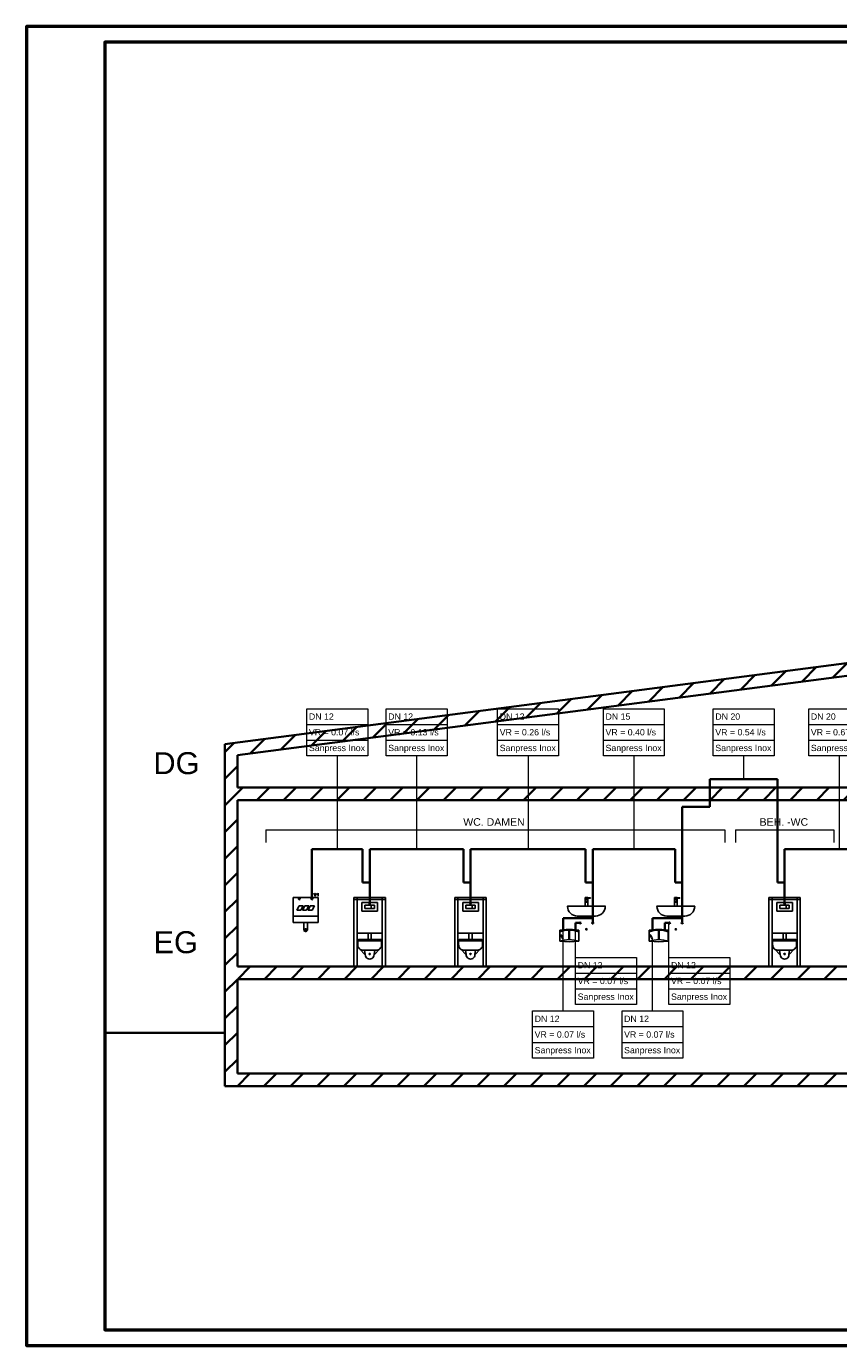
# Model space of a CAD drawing. Extents: x -110 to 890, y -109 to 311.
# Tile 1 of 7: x -110 to 148, y -109 to 311. Entities that reach past the tile are written whole.
import ezdxf
from ezdxf.lldxf.tags import DXFTag

# ---------------------------------------------------------------- set-up
doc = ezdxf.new("R2010")
doc.units = 0
doc.layers.get('0').update_dxf_attribs({"lineweight": 35})
for name, color, linetype, lineweight in [('412_OBJ', 7, 'Continuous', 25), ('DEND_OBJ', 7, 'Continuous', 25), ('H_Text', 7, 'Continuous', 25), ('OBJ', 7, 'Continuous', 25), ('Raumnummerierung', 7, 'Continuous', 18)]:
    doc.layers.add(name, color=color, linetype=linetype, lineweight=lineweight)
for name, color, linetype, lineweight, true_color in [('A_Wand_allgemein', 7, 'Continuous', 35, 0x585858), ('DEND_SW', 7, 'Continuous', 50, 0xcc3300), ('DEND_TW', 7, 'Continuous', 35, 0x66cc00), ('DEND_TWW', 1, 'DASHED2', 35, 0xff0000), ('L_Klimageraet', 7, 'Continuous', 35, 0xababab), ('Rahmen', 7, 'Continuous', 35, 0x009900), ('S_Kaltwasser', 7, 'Continuous', 35, 0x005e00), ('S_Kaltwasser_Beschriftung', 7, 'Continuous', 18, 0x005e00), ('S_Trinkwasser', 7, 'Continuous', 35, 0x005e00), ('S_Warmwasser', 1, 'fein_strichliert', 35, 0xff0000), ('S_Warmwasser_Beschriftung', 1, 'Continuous', 18, 0xff0000), ('Schmutzwasser', 7, 'Continuous', 25, 0xff6600)]:
    doc.layers.add(name, color=color, linetype=linetype, lineweight=lineweight, true_color=true_color)
doc.styles.get("Standard").update_dxf_attribs({"font": 'arial.ttf'})
tags = doc.linetypes.add('DASHED2', pattern=[0.375, 0.25, -0.125]).pattern_tags.tags
tags[6:7] = [DXFTag(74, 4), DXFTag(75, 0), DXFTag(340, '0'), DXFTag(46, 1.0), DXFTag(50, 0.0), DXFTag(44, 0.0), DXFTag(45, 0.0)]
tags[4:5] = [DXFTag(74, 4), DXFTag(75, 0), DXFTag(340, '0'), DXFTag(46, 1.0), DXFTag(50, 0.0), DXFTag(44, 0.0), DXFTag(45, 0.0)]
tags = doc.linetypes.add('fein_strichliert', pattern=[4, 1, -2, 1]).pattern_tags.tags
tags[8:9] = [DXFTag(74, 4), DXFTag(75, 0), DXFTag(340, '0'), DXFTag(46, 0.0), DXFTag(50, 0.0), DXFTag(44, 0.0), DXFTag(45, 0.0)]
tags[6:7] = [DXFTag(74, 4), DXFTag(75, 0), DXFTag(340, '0'), DXFTag(46, 0.0), DXFTag(50, 0.0), DXFTag(44, 0.0), DXFTag(45, 0.0)]
tags[4:5] = [DXFTag(74, 4), DXFTag(75, 0), DXFTag(340, '0'), DXFTag(46, 0.0), DXFTag(50, 0.0), DXFTag(44, 0.0), DXFTag(45, 0.0)]

# ---------------------------------------------------------------- blocks, each defined once
blk = doc.blocks.new('Wand-A07AMNUD1N', base_point=(-43.3, -26.63))
at = {"color": 0, "lineweight": -2}
for p, q in [((-43.3, -26.58), (-39.35, -22.63)), ((-34.87, -26.63), (-30.87, -22.63)), ((-26.38, -26.63), (-22.38, -22.63)), ((-17.9, -26.63), (-13.9, -22.63)), ((-9.41, -26.63), (-5.41, -22.63)), ((-0.93, -26.63), (3.07, -22.63)), ((7.56, -26.63), (11.56, -22.63)), ((16.04, -26.63), (20.04, -22.63)), ((24.53, -26.63), (28.53, -22.63)), ((33.02, -26.63), (37.02, -22.63)), ((41.5, -26.63), (45.5, -22.63)), ((49.99, -26.63), (53.99, -22.63)), ((58.47, -26.63), (62.47, -22.63)), ((66.96, -26.63), (70.96, -22.63)), ((75.44, -26.63), (79.44, -22.63)), ((83.93, -26.63), (87.93, -22.63)), ((92.41, -26.63), (96.41, -22.63)), ((100.9, -26.63), (104.9, -22.63)), ((109.38, -26.63), (113.38, -22.63)), ((117.87, -26.63), (121.87, -22.63)), ((126.35, -26.63), (130.35, -22.63)), ((134.84, -26.63), (138.84, -22.63)), ((143.32, -26.63), (147.32, -22.63))]:
    blk.add_line(p, q, dxfattribs=at)
at = {"color": 0, "linetype": 'ByBlock', "lineweight": -2, "ltscale": 0.35}
for p, q in [((-43.3, -22.63), (660.28, -22.63)), ((-43.3, -26.63), (664.28, -26.63))]:
    blk.add_line(p, q, dxfattribs=at)
blk = doc.blocks.new('Wand-A07AMNUH1N', base_point=(-43.3, 64.44))
at = {"color": 0, "lineweight": -2}
for p, q in [((-43.3, 66.76), (-41.62, 68.44)), ((-37.14, 64.44), (-33.14, 68.44)), ((-28.65, 64.44), (-24.65, 68.44)), ((-20.17, 64.44), (-16.17, 68.44)), ((-11.68, 64.44), (-7.68, 68.44)), ((-3.2, 64.44), (0.8, 68.44)), ((5.29, 64.44), (9.29, 68.44)), ((13.78, 64.44), (17.78, 68.44)), ((22.26, 64.44), (26.26, 68.44)), ((30.75, 64.44), (34.75, 68.44)), ((39.23, 64.44), (43.23, 68.44)), ((47.72, 64.44), (51.72, 68.44)), ((56.2, 64.44), (60.2, 68.44)), ((64.69, 64.44), (68.69, 68.44)), ((73.17, 64.44), (77.17, 68.44)), ((81.66, 64.44), (85.66, 68.44)), ((90.14, 64.44), (94.14, 68.44)), ((98.63, 64.44), (102.63, 68.44)), ((107.11, 64.44), (111.11, 68.44)), ((115.6, 64.44), (119.6, 68.44)), ((124.08, 64.44), (128.08, 68.44)), ((132.57, 64.44), (136.57, 68.44)), ((141.05, 64.44), (145.05, 68.44)), ((149.54, 64.44), (153.54, 68.44)), ((158.02, 64.44), (162.02, 68.44)), ((166.51, 64.44), (170.51, 68.44)), ((175, 64.44), (179, 68.44)), ((183.48, 64.44), (187.48, 68.44)), ((191.97, 64.44), (195.97, 68.44)), ((200.45, 64.44), (204.45, 68.44)), ((208.94, 64.44), (212.94, 68.44)), ((217.42, 64.44), (221.42, 68.44)), ((225.91, 64.44), (229.91, 68.44)), ((234.39, 64.44), (238.39, 68.44)), ((242.88, 64.44), (246.88, 68.44)), ((251.36, 64.44), (255.36, 68.44)), ((259.85, 64.44), (263.85, 68.44)), ((268.33, 64.44), (272.33, 68.44)), ((276.82, 64.44), (280.82, 68.44)), ((285.3, 64.44), (289.3, 68.44)), ((293.79, 64.44), (297.79, 68.44)), ((302.27, 64.44), (306.27, 68.44)), ((310.76, 64.44), (314.76, 68.44)), ((319.25, 64.44), (323.25, 68.44)), ((327.73, 64.44), (331.73, 68.44)), ((336.22, 64.44), (340.22, 68.44)), ((344.7, 64.44), (348.7, 68.44)), ((353.19, 64.44), (357.19, 68.44)), ((361.67, 64.44), (365.67, 68.44)), ((370.16, 64.44), (374.16, 68.44)), ((378.64, 64.44), (382.64, 68.44)), ((387.13, 64.44), (391.13, 68.44)), ((395.61, 64.44), (399.61, 68.44)), ((404.1, 64.44), (408.1, 68.44)), ((412.58, 64.44), (416.58, 68.44)), ((421.07, 64.44), (425.07, 68.44)), ((429.55, 64.44), (433.55, 68.44))]:
    blk.add_line(p, q, dxfattribs=at)
at = {"color": 0, "linetype": 'ByBlock', "lineweight": -2, "ltscale": 0.35}
for p, q in [((434.31, 68.44), (-43.3, 68.44)), ((434.31, 64.44), (-43.3, 64.44))]:
    blk.add_line(p, q, dxfattribs=at)
blk = doc.blocks.new('Wand-A07AMNUT1N', base_point=(-43.3, 7.44))
at = {"color": 0, "linetype": 'ByBlock', "lineweight": -2, "ltscale": 0.35}
for p, q in [((-43.3, 11.44), (434.31, 11.44)), ((-43.3, 7.44), (434.31, 7.44))]:
    blk.add_line(p, q, dxfattribs=at)
at = {"color": 0, "lineweight": -2}
for p, q in [((-43.22, 7.44), (-39.22, 11.44)), ((-34.73, 7.44), (-30.73, 11.44)), ((-26.25, 7.44), (-22.25, 11.44)), ((-17.76, 7.44), (-13.76, 11.44)), ((-9.28, 7.44), (-5.28, 11.44)), ((-0.79, 7.44), (3.21, 11.44)), ((7.69, 7.44), (11.69, 11.44)), ((16.18, 7.44), (20.18, 11.44)), ((24.66, 7.44), (28.66, 11.44)), ((33.15, 7.44), (37.15, 11.44)), ((41.63, 7.44), (45.63, 11.44)), ((50.12, 7.44), (54.12, 11.44)), ((58.6, 7.44), (62.6, 11.44)), ((67.09, 7.44), (71.09, 11.44)), ((75.57, 7.44), (79.57, 11.44)), ((84.06, 7.44), (88.06, 11.44)), ((92.55, 7.44), (96.55, 11.44)), ((101.03, 7.44), (105.03, 11.44)), ((109.52, 7.44), (113.52, 11.44)), ((118, 7.44), (122, 11.44)), ((126.49, 7.44), (130.49, 11.44)), ((134.97, 7.44), (138.97, 11.44)), ((143.46, 7.44), (147.46, 11.44)), ((151.94, 7.44), (155.94, 11.44)), ((160.43, 7.44), (164.43, 11.44)), ((168.91, 7.44), (172.91, 11.44)), ((177.4, 7.44), (181.4, 11.44)), ((185.88, 7.44), (189.88, 11.44)), ((194.37, 7.44), (198.37, 11.44)), ((202.85, 7.44), (206.85, 11.44)), ((211.34, 7.44), (215.34, 11.44)), ((219.82, 7.44), (223.82, 11.44)), ((228.31, 7.44), (232.31, 11.44)), ((236.8, 7.44), (240.8, 11.44)), ((245.28, 7.44), (249.28, 11.44)), ((253.77, 7.44), (257.77, 11.44)), ((262.25, 7.44), (266.25, 11.44)), ((270.74, 7.44), (274.74, 11.44)), ((279.22, 7.44), (283.22, 11.44)), ((287.71, 7.44), (291.71, 11.44)), ((296.19, 7.44), (300.19, 11.44)), ((304.68, 7.44), (308.68, 11.44)), ((313.16, 7.44), (317.16, 11.44)), ((321.65, 7.44), (325.65, 11.44)), ((330.13, 7.44), (334.13, 11.44)), ((338.62, 7.44), (342.62, 11.44)), ((347.1, 7.44), (351.1, 11.44)), ((355.59, 7.44), (359.59, 11.44)), ((364.07, 7.44), (368.07, 11.44)), ((372.56, 7.44), (376.56, 11.44)), ((381.04, 7.44), (385.04, 11.44)), ((389.53, 7.44), (393.53, 11.44)), ((398.02, 7.44), (402.02, 11.44)), ((406.5, 7.44), (410.5, 11.44)), ((414.99, 7.44), (418.99, 11.44)), ((423.47, 7.44), (427.47, 11.44)), ((431.96, 7.44), (434.31, 9.79))]:
    blk.add_line(p, q, dxfattribs=at)
blk = doc.blocks.new('Wand-A07AMNUV1N', base_point=(-47.3, -26.63))
at = {"color": 0, "linetype": 'ByBlock', "lineweight": -2, "ltscale": 0.35}
for p, q in [((-47.3, 82.27), (-47.3, -26.63)), ((-43.3, 78.75), (-43.3, 68.44)), ((-43.3, 64.44), (-43.3, 11.44)), ((-43.3, 7.44), (-43.3, -22.63)), ((-43.3, -26.63), (-47.3, -26.63))]:
    blk.add_line(p, q, dxfattribs=at)
at = {"color": 0, "lineweight": -2}
for p, q in [((-47.3, 79.73), (-45.95, 81.08)), ((-47.3, 71.24), (-43.3, 75.24)), ((-47.3, 62.76), (-43.3, 66.76)), ((-47.3, 54.27), (-43.3, 58.27)), ((-47.3, 45.79), (-43.3, 49.79)), ((-47.3, 37.3), (-43.3, 41.3)), ((-47.3, 28.82), (-43.3, 32.82)), ((-47.3, 20.33), (-43.3, 24.33)), ((-47.3, 11.85), (-43.3, 15.85)), ((-47.3, 3.36), (-43.3, 7.36)), ((-47.3, -5.12), (-43.3, -1.12)), ((-47.3, -13.61), (-43.3, -9.61)), ((-47.3, -22.09), (-43.3, -18.09)), ((-43.35, -26.63), (-43.3, -26.58))]:
    blk.add_line(p, q, dxfattribs=at)
blk = doc.blocks.new('Blockreferenz-A07AMNWX1N', base_point=(125.82, 11.44))
at = {"color": 0, "linetype": 'ByBlock', "lineweight": -2, "ltscale": 0.25}
for p, q in [((125.82, 33.44), (125.82, 32.84)), ((135.82, 33.44), (125.82, 33.44)), ((125.82, 11.44), (125.82, 33.44)), ((125.82, 32.84), (135.82, 32.84)), ((126.82, 11.44), (126.82, 33.44)), ((126.82, 32.84), (126.82, 22.04)), ((134.82, 32.84), (126.82, 32.84)), ((128.32, 31.84), (128.32, 29.04)), ((133.32, 31.84), (128.32, 31.84)), ((129.32, 30.94), (129.32, 29.94)), ((132.32, 30.94), (129.32, 30.94)), ((129.32, 29.94), (132.32, 29.94)), ((131.32, 29.94), (131.32, 30.94)), ((132.32, 29.94), (132.32, 30.94)), ((133.32, 29.04), (133.32, 31.84)), ((134.82, 11.44), (134.82, 33.44)), ((134.82, 22.04), (134.82, 32.84)), ((135.82, 32.84), (135.82, 33.44)), ((135.82, 11.44), (135.82, 33.44)), ((128.32, 29.04), (133.32, 29.04)), ((126.82, 22.04), (134.82, 22.04)), ((130.32, 20.04), (130.32, 22.04)), ((130.32, 22.04), (131.32, 22.04)), ((131.32, 22.04), (131.32, 20.04)), ((127.02, 19.74), (127.02, 19.64)), ((134.62, 19.74), (127.02, 19.74)), ((127.02, 19.64), (134.62, 19.64)), ((127.02, 19.64), (127.02, 18.34)), ((127.32, 20.04), (134.32, 20.04)), ((129.42, 15.14), (127.62, 17.04)), ((131.32, 20.04), (130.32, 20.04)), ((132.22, 15.14), (134.02, 17.04)), ((134.62, 19.64), (134.62, 19.74)), ((134.62, 19.64), (134.62, 18.34)), ((128.82, 16.64), (132.82, 16.64)), ((129.42, 15.24), (129.22, 16.64)), ((132.22, 15.24), (132.42, 16.64))]:
    blk.add_line(p, q, dxfattribs=at)
at = {"color": 3, "linetype": 'ByBlock', "lineweight": -2, "ltscale": 0.25, "true_color": 0x00ff00}
blk.add_circle((130.82, 31.44), 0.2, dxfattribs=at)
at = {"color": 22, "linetype": 'ByBlock', "lineweight": -2, "ltscale": 0.25, "true_color": 0xcc3300}
blk.add_circle((130.82, 15.44), 0.2, dxfattribs=at)
at = {"color": 0, "linetype": 'ByBlock', "lineweight": -2, "ltscale": 0.25}
for centre, major_axis, end_param in [((127.32, 19.74), (0, 0.3), 1.570796), ((128.72, 18.34), (-1.7, 0), 1.629552), ((132.92, 18.34), (-0.1, -1.7), 1.629552), ((134.32, 19.74), (0.3, 0), 1.570796), ((130.82, 15.24), (-1.4, 0), 3.141593)]:
    blk.add_ellipse(centre, major_axis=major_axis, ratio=1, start_param=0, end_param=end_param, dxfattribs=at)
blk = doc.blocks.new('Blockreferenz-A07AMNWZ1N', base_point=(90.21, 23.12))
at = {"color": 0, "linetype": 'ByBlock', "lineweight": -2, "ltscale": 0.25}
for p, q in [((102.11, 30.72), (90.31, 30.72)), ((95.77, 33.44), (95.77, 33.02)), ((96.61, 33.44), (95.77, 33.44)), ((95.77, 33.44), (95.77, 30.72)), ((96.61, 33.44), (95.77, 33.44)), ((95.77, 33.04), (96.61, 33.04)), ((95.77, 33.02), (96.61, 33.02)), ((95.77, 30.72), (96.61, 30.72)), ((95.97, 32.26), (95.97, 32)), ((95.97, 32.08), (96.41, 32.08)), ((95.97, 32), (96.41, 32)), ((96.41, 32), (96.41, 32.26)), ((96.61, 33.02), (96.61, 33.44)), ((96.61, 30.72), (96.61, 33.44)), ((96.61, 33.36), (96.61, 33.2)), ((97.51, 33.36), (96.61, 33.36)), ((96.61, 33.32), (96.61, 33.24)), ((97.47, 33.32), (96.61, 33.32)), ((96.61, 33.24), (97.47, 33.24)), ((96.61, 33.2), (96.61, 33.22)), ((96.61, 33.2), (97.51, 33.2)), ((97.47, 33.24), (97.47, 33.32)), ((97.51, 33.2), (97.51, 33.36)), ((93.31, 27.52), (99.11, 27.52))]:
    blk.add_line(p, q, dxfattribs=at)
blk.add_circle((96.19, 32.58), 0.38, dxfattribs=at)
for centre, major_axis in [((90.31, 30.62), (0, 0.1)), ((93.31, 30.62), (-3.1, 0)), ((99.11, 30.62), (0, -3.1)), ((102.11, 30.62), (0.1, 0))]:
    blk.add_ellipse(centre, major_axis=major_axis, ratio=1, start_param=0, end_param=1.570796, dxfattribs=at)
at = {"layer": 'DEND_TWW', "linetype": 'DASHED2', "ltscale": 0.35}
blk.add_circle((94.21, 25.32), 0.2, dxfattribs=at)
at = {"layer": 'S_Trinkwasser', "linetype": 'ByBlock', "ltscale": 0.35}
blk.add_circle((98.21, 25.32), 0.2, dxfattribs=at)
at = {"layer": 'Schmutzwasser', "linetype": 'ByBlock', "lineweight": -2, "ltscale": 0.25}
blk.add_circle((96.21, 23.32), 0.2, dxfattribs=at)
blk = doc.blocks.new('Blockreferenz-A07AMNX11N', base_point=(87.76, 19.28))
at = {"color": 0, "linetype": 'ByBlock', "lineweight": -2, "ltscale": 0.25}
for p, q in [((89.76, 23.28), (87.76, 23.08)), ((90.76, 23.08), (87.76, 23.08)), ((87.76, 23.08), (87.76, 19.48)), ((89.16, 22.88), (87.76, 22.48)), ((88.56, 20.88), (87.96, 21.68)), ((88.56, 20.88), (87.96, 21.08)), ((87.96, 21.08), (88.56, 20.48)), ((90.76, 23.08), (89.16, 22.88)), ((91.76, 23.28), (89.76, 23.28)), ((90.66, 20.28), (90.66, 22.88)), ((90.86, 22.88), (90.66, 22.88)), ((92.36, 22.88), (90.76, 23.08)), ((93.76, 23.08), (90.76, 23.08)), ((90.86, 22.88), (90.86, 20.28)), ((93.76, 23.08), (91.76, 23.28)), ((93.76, 22.48), (92.36, 22.88)), ((93.76, 23.08), (93.76, 19.48)), ((89.16, 19.88), (87.76, 19.48)), ((90.76, 19.28), (87.76, 19.48)), ((88.76, 20.28), (88.36, 20.48)), ((88.36, 20.48), (88.56, 20.48)), ((88.56, 20.48), (88.56, 20.68)), ((88.56, 20.68), (88.76, 20.28)), ((90.76, 20.08), (89.16, 19.88)), ((90.86, 20.28), (90.66, 20.28)), ((92.36, 19.88), (90.76, 20.08)), ((93.76, 19.48), (90.76, 19.28)), ((93.76, 19.48), (92.36, 19.88))]:
    blk.add_line(p, q, dxfattribs=at)
at = {"color": 3, "linetype": 'ByBlock', "lineweight": -2, "ltscale": 0.25, "true_color": 0x00ff00}
blk.add_circle((88.76, 23.08), 0.2, dxfattribs=at)
at = {"color": 1, "linetype": 'ByBlock', "lineweight": -2, "ltscale": 0.25, "true_color": 0xff0000}
blk.add_circle((92.76, 23.08), 0.2, dxfattribs=at)
blk = doc.blocks.new('Blockreferenz-A07AMNX31N', base_point=(61.75, 23.12))
at = {"color": 0, "linetype": 'ByBlock', "lineweight": -2, "ltscale": 0.25}
for p, q in [((73.65, 30.72), (61.85, 30.72)), ((67.31, 33.44), (67.31, 33.02)), ((68.15, 33.44), (67.31, 33.44)), ((67.31, 33.44), (67.31, 30.72)), ((68.15, 33.44), (67.31, 33.44)), ((67.31, 33.04), (68.15, 33.04)), ((67.31, 33.02), (68.15, 33.02)), ((67.31, 30.72), (68.15, 30.72)), ((67.51, 32.26), (67.51, 32)), ((67.51, 32.08), (67.95, 32.08)), ((67.51, 32), (67.95, 32)), ((67.95, 32), (67.95, 32.26)), ((68.15, 33.02), (68.15, 33.44)), ((68.15, 30.72), (68.15, 33.44)), ((68.15, 33.36), (68.15, 33.2)), ((69.05, 33.36), (68.15, 33.36)), ((68.15, 33.32), (68.15, 33.24)), ((69.01, 33.32), (68.15, 33.32)), ((68.15, 33.24), (69.01, 33.24)), ((68.15, 33.2), (68.15, 33.22)), ((68.15, 33.2), (69.05, 33.2)), ((69.01, 33.24), (69.01, 33.32)), ((69.05, 33.2), (69.05, 33.36)), ((64.85, 27.52), (70.65, 27.52))]:
    blk.add_line(p, q, dxfattribs=at)
blk.add_circle((67.73, 32.58), 0.38, dxfattribs=at)
for centre, major_axis in [((61.85, 30.62), (0, 0.1)), ((64.85, 30.62), (-3.1, 0)), ((70.65, 30.62), (0, -3.1)), ((73.65, 30.62), (0.1, 0))]:
    blk.add_ellipse(centre, major_axis=major_axis, ratio=1, start_param=0, end_param=1.570796, dxfattribs=at)
at = {"layer": 'DEND_TWW', "linetype": 'DASHED2', "ltscale": 0.35}
blk.add_circle((65.75, 25.32), 0.2, dxfattribs=at)
at = {"layer": 'S_Trinkwasser', "linetype": 'ByBlock', "ltscale": 0.35}
blk.add_circle((69.75, 25.32), 0.2, dxfattribs=at)
at = {"layer": 'Schmutzwasser', "linetype": 'ByBlock', "lineweight": -2, "ltscale": 0.25}
blk.add_circle((67.75, 23.32), 0.2, dxfattribs=at)
blk = doc.blocks.new('Blockreferenz-A07AMNX51N', base_point=(59.3, 19.28))
at = {"color": 0, "linetype": 'ByBlock', "lineweight": -2, "ltscale": 0.25}
for p, q in [((61.3, 23.28), (59.3, 23.08)), ((62.3, 23.08), (59.3, 23.08)), ((59.3, 23.08), (59.3, 19.48)), ((60.7, 22.88), (59.3, 22.48)), ((60.1, 20.88), (59.5, 21.68)), ((60.1, 20.88), (59.5, 21.08)), ((59.5, 21.08), (60.1, 20.48)), ((62.3, 23.08), (60.7, 22.88)), ((63.3, 23.28), (61.3, 23.28)), ((62.2, 20.28), (62.2, 22.88)), ((62.4, 22.88), (62.2, 22.88)), ((63.9, 22.88), (62.3, 23.08)), ((65.3, 23.08), (62.3, 23.08)), ((62.4, 22.88), (62.4, 20.28)), ((65.3, 23.08), (63.3, 23.28)), ((65.3, 22.48), (63.9, 22.88)), ((65.3, 23.08), (65.3, 19.48)), ((60.7, 19.88), (59.3, 19.48)), ((62.3, 19.28), (59.3, 19.48)), ((60.3, 20.28), (59.9, 20.48)), ((59.9, 20.48), (60.1, 20.48)), ((60.1, 20.48), (60.1, 20.68)), ((60.1, 20.68), (60.3, 20.28)), ((62.3, 20.08), (60.7, 19.88)), ((62.4, 20.28), (62.2, 20.28)), ((63.9, 19.88), (62.3, 20.08)), ((65.3, 19.48), (62.3, 19.28)), ((65.3, 19.48), (63.9, 19.88))]:
    blk.add_line(p, q, dxfattribs=at)
at = {"color": 3, "linetype": 'ByBlock', "lineweight": -2, "ltscale": 0.25, "true_color": 0x00ff00}
blk.add_circle((60.3, 23.08), 0.2, dxfattribs=at)
at = {"color": 1, "linetype": 'ByBlock', "lineweight": -2, "ltscale": 0.25, "true_color": 0xff0000}
blk.add_circle((64.3, 23.08), 0.2, dxfattribs=at)
blk = doc.blocks.new('Blockreferenz-A07AMNX71N', base_point=(25.87, 11.44))
at = {"color": 0, "linetype": 'ByBlock', "lineweight": -2, "ltscale": 0.25}
for p, q in [((25.87, 33.44), (25.87, 32.84)), ((35.87, 33.44), (25.87, 33.44)), ((25.87, 11.44), (25.87, 33.44)), ((25.87, 32.84), (35.87, 32.84)), ((26.87, 11.44), (26.87, 33.44)), ((26.87, 32.84), (26.87, 22.04)), ((34.87, 32.84), (26.87, 32.84)), ((28.37, 31.84), (28.37, 29.04)), ((33.37, 31.84), (28.37, 31.84)), ((29.37, 30.94), (29.37, 29.94)), ((32.37, 30.94), (29.37, 30.94)), ((29.37, 29.94), (32.37, 29.94)), ((31.37, 29.94), (31.37, 30.94)), ((32.37, 29.94), (32.37, 30.94)), ((33.37, 29.04), (33.37, 31.84)), ((34.87, 11.44), (34.87, 33.44)), ((34.87, 22.04), (34.87, 32.84)), ((35.87, 32.84), (35.87, 33.44)), ((35.87, 11.44), (35.87, 33.44)), ((28.37, 29.04), (33.37, 29.04)), ((26.87, 22.04), (34.87, 22.04)), ((30.37, 20.04), (30.37, 22.04)), ((30.37, 22.04), (31.37, 22.04)), ((31.37, 22.04), (31.37, 20.04)), ((27.07, 19.74), (27.07, 19.64)), ((34.67, 19.74), (27.07, 19.74)), ((27.07, 19.64), (34.67, 19.64)), ((27.07, 19.64), (27.07, 18.34)), ((27.37, 20.04), (34.37, 20.04)), ((29.47, 15.14), (27.67, 17.04)), ((31.37, 20.04), (30.37, 20.04)), ((32.27, 15.14), (34.07, 17.04)), ((34.67, 19.64), (34.67, 19.74)), ((34.67, 19.64), (34.67, 18.34)), ((28.87, 16.64), (32.87, 16.64)), ((29.47, 15.24), (29.27, 16.64)), ((32.27, 15.24), (32.47, 16.64))]:
    blk.add_line(p, q, dxfattribs=at)
at = {"color": 3, "linetype": 'ByBlock', "lineweight": -2, "ltscale": 0.25, "true_color": 0x00ff00}
blk.add_circle((30.87, 31.44), 0.2, dxfattribs=at)
at = {"color": 22, "linetype": 'ByBlock', "lineweight": -2, "ltscale": 0.25, "true_color": 0xcc3300}
blk.add_circle((30.87, 15.44), 0.2, dxfattribs=at)
at = {"color": 0, "linetype": 'ByBlock', "lineweight": -2, "ltscale": 0.25}
for centre, major_axis, end_param in [((27.37, 19.74), (0, 0.3), 1.570796), ((28.77, 18.34), (-1.7, 0), 1.629552), ((32.97, 18.34), (-0.1, -1.7), 1.629552), ((34.37, 19.74), (0.3, 0), 1.570796), ((30.87, 15.24), (-1.4, 0), 3.141593)]:
    blk.add_ellipse(centre, major_axis=major_axis, ratio=1, start_param=0, end_param=end_param, dxfattribs=at)
blk = doc.blocks.new('Blockreferenz-A07AMNX91N', base_point=(-6.23, 11.44))
at = {"color": 0, "linetype": 'ByBlock', "lineweight": -2, "ltscale": 0.25}
for p, q in [((-6.23, 33.44), (-6.23, 32.84)), ((3.77, 33.44), (-6.23, 33.44)), ((-6.23, 11.44), (-6.23, 33.44)), ((-6.23, 32.84), (3.77, 32.84)), ((-5.23, 11.44), (-5.23, 33.44)), ((-5.23, 32.84), (-5.23, 22.04)), ((2.77, 32.84), (-5.23, 32.84)), ((-3.73, 31.84), (-3.73, 29.04)), ((1.27, 31.84), (-3.73, 31.84)), ((-2.73, 30.94), (-2.73, 29.94)), ((0.27, 30.94), (-2.73, 30.94)), ((-2.73, 29.94), (0.27, 29.94)), ((-0.73, 29.94), (-0.73, 30.94)), ((0.27, 29.94), (0.27, 30.94)), ((1.27, 29.04), (1.27, 31.84)), ((2.77, 11.44), (2.77, 33.44)), ((2.77, 22.04), (2.77, 32.84)), ((3.77, 32.84), (3.77, 33.44)), ((3.77, 11.44), (3.77, 33.44)), ((-3.73, 29.04), (1.27, 29.04)), ((-5.23, 22.04), (2.77, 22.04)), ((-1.73, 20.04), (-1.73, 22.04)), ((-1.73, 22.04), (-0.73, 22.04)), ((-0.73, 22.04), (-0.73, 20.04)), ((-5.03, 19.74), (-5.03, 19.64)), ((2.57, 19.74), (-5.03, 19.74)), ((-5.03, 19.64), (2.57, 19.64)), ((-5.03, 19.64), (-5.03, 18.34)), ((-4.73, 20.04), (2.27, 20.04)), ((-2.63, 15.14), (-4.43, 17.04)), ((-0.73, 20.04), (-1.73, 20.04)), ((0.17, 15.14), (1.97, 17.04)), ((2.57, 19.64), (2.57, 19.74)), ((2.57, 19.64), (2.57, 18.34)), ((-3.23, 16.64), (0.77, 16.64)), ((-2.63, 15.24), (-2.83, 16.64)), ((0.17, 15.24), (0.37, 16.64))]:
    blk.add_line(p, q, dxfattribs=at)
at = {"color": 3, "linetype": 'ByBlock', "lineweight": -2, "ltscale": 0.25, "true_color": 0x00ff00}
blk.add_circle((-1.23, 31.44), 0.2, dxfattribs=at)
at = {"color": 22, "linetype": 'ByBlock', "lineweight": -2, "ltscale": 0.25, "true_color": 0xcc3300}
blk.add_circle((-1.23, 15.44), 0.2, dxfattribs=at)
at = {"color": 0, "linetype": 'ByBlock', "lineweight": -2, "ltscale": 0.25}
for centre, major_axis, end_param in [((-4.73, 19.74), (0, 0.3), 1.570796), ((-3.33, 18.34), (-1.7, 0), 1.629552), ((0.87, 18.34), (-0.1, -1.7), 1.629552), ((2.27, 19.74), (0.3, 0), 1.570796), ((-1.23, 15.24), (-1.4, 0), 3.141593)]:
    blk.add_ellipse(centre, major_axis=major_axis, ratio=1, start_param=0, end_param=end_param, dxfattribs=at)
blk = doc.blocks.new('Blockreferenz-A07AMNXB1N', base_point=(-25.62, 22.84))
at = {"color": 0, "linetype": 'ByBlock', "lineweight": -2, "ltscale": 0.25}
for p, q in [((-19.02, 34.84), (-18.62, 33.84)), ((-18.62, 33.84), (-18.22, 34.84)), ((-17.62, 34.84), (-18.02, 34.44)), ((-17.62, 33.84), (-17.62, 34.84)), ((-25.62, 25.44), (-25.62, 33.44)), ((-25.62, 33.44), (-17.62, 33.44)), ((-23.72, 30.74), (-24.42, 29.44)), ((-24.42, 29.44), (-23.12, 29.44)), ((-23.72, 30.74), (-22.42, 30.74)), ((-23.12, 29.44), (-22.42, 30.74)), ((-21.92, 30.74), (-22.62, 29.44)), ((-22.62, 29.44), (-21.32, 29.44)), ((-21.92, 30.74), (-20.62, 30.74)), ((-21.32, 29.44), (-20.62, 30.74)), ((-20.12, 30.74), (-20.82, 29.44)), ((-20.82, 29.44), (-19.52, 29.44)), ((-20.12, 30.74), (-18.82, 30.74)), ((-19.52, 29.44), (-18.82, 30.74)), ((-17.62, 33.44), (-17.62, 25.44)), ((-25.62, 25.44), (-25.62, 27.44)), ((-25.62, 27.44), (-17.62, 27.44)), ((-17.62, 25.44), (-25.62, 25.44)), ((-17.62, 25.44), (-25.62, 25.44)), ((-22.22, 23.04), (-22.22, 25.44)), ((-22.22, 25.44), (-21.02, 25.44)), ((-21.02, 25.44), (-21.02, 23.04)), ((-17.62, 27.44), (-17.62, 25.44)), ((-21.02, 23.04), (-22.22, 23.04))]:
    blk.add_line(p, q, dxfattribs=at)
at = {"layer": 'DEND_SW', "linetype": 'ByBlock', "ltscale": 0.5}
blk.add_circle((-21.62, 23.04), 0.2, dxfattribs=at)
at = {"layer": 'DEND_TW', "color": 1, "linetype": 'ByBlock', "ltscale": 0.35, "true_color": 0xff0000}
blk.add_circle((-23.62, 33.04), 0.2, dxfattribs=at)
at = {"layer": 'DEND_TW', "linetype": 'ByBlock', "ltscale": 0.35}
blk.add_circle((-19.62, 33.04), 0.2, dxfattribs=at)
blk = doc.blocks.new('Wand-A07AMNXD1N', base_point=(-47.3, 78.75))
at = {"color": 0, "linetype": 'ByBlock', "lineweight": -2, "ltscale": 0.35}
for p, q in [((-47.3, 82.27), (195.5, 113.92)), ((-43.3, 78.75), (195.5, 109.89))]:
    blk.add_line(p, q, dxfattribs=at)
at = {"color": 0, "lineweight": -2}
for p, q in [((155.88, 104.72), (160.52, 109.36)), ((165.64, 105.99), (170.28, 110.63)), ((175.4, 107.27), (180.04, 111.9)), ((185.15, 108.54), (189.79, 113.18)), ((194.91, 109.81), (195.5, 110.4)), ((126.61, 100.91), (131.25, 105.54)), ((136.37, 102.18), (141.01, 106.82)), ((146.13, 103.45), (150.76, 108.09)), ((97.34, 97.09), (101.98, 101.73)), ((107.1, 98.36), (111.73, 103)), ((116.85, 99.63), (121.49, 104.27)), ((58.31, 92), (62.95, 96.64)), ((68.07, 93.27), (72.71, 97.91)), ((77.82, 94.54), (82.46, 99.18)), ((87.58, 95.82), (92.22, 100.46)), ((29.04, 88.18), (33.68, 92.82)), ((38.79, 89.46), (43.43, 94.1)), ((48.55, 90.73), (53.19, 95.37)), ((-0.23, 84.37), (4.4, 89.01)), ((9.52, 85.64), (14.16, 90.28)), ((19.28, 86.91), (23.92, 91.55)), ((-29.51, 80.55), (-24.87, 85.19)), ((-19.75, 81.82), (-15.11, 86.46)), ((-9.99, 83.1), (-5.35, 87.74)), ((-45.95, 81.08), (-44.38, 82.65)), ((-39.26, 79.28), (-34.63, 83.92))]:
    blk.add_line(p, q, dxfattribs=at)
blk = doc.blocks.new('Einzeiliger Text-A07AMNXH1N', base_point=(-70.03, 15.7))
at = {"color": 7, "lineweight": 35, "true_color": 0xffffff, "insert": (-70.03, 22.7), "char_height": 7, "attachment_point": 1}
blk.add_mtext('{\\fArial;EG}', dxfattribs=at)
blk = doc.blocks.new('Einzeiliger Text-A07AMNXJ1N', base_point=(-70.06, 72.7))
at = {"color": 7, "lineweight": 35, "true_color": 0xffffff, "insert": (-70.06, 79.7), "char_height": 7, "attachment_point": 1}
blk.add_mtext('{\\fArial;DG}', dxfattribs=at)
blk = doc.blocks.new('Bauteilbeschriftung-A07AMNYJ1N', base_point=(138.52, 48.82))
at = {"color": 0, "lineweight": -2}
for p, q in [((138.52, 93.54), (157.89, 93.54)), ((138.52, 78.54), (138.52, 93.54)), ((157.89, 93.54), (157.89, 78.54)), ((138.52, 88.54), (157.89, 88.54)), ((138.52, 83.54), (157.89, 83.54)), ((157.89, 78.54), (138.52, 78.54))]:
    blk.add_line(p, q, dxfattribs=at)
at = {"color": 0, "linetype": 'ByBlock', "lineweight": -2, "ltscale": 0.18}
blk.add_line((148.2, 78.54), (148.2, 48.82), dxfattribs=at)
at = {"color": 0, "linetype": 'ByBlock', "lineweight": -2, "ltscale": 0.18, "char_height": 2, "attachment_point": 1}
for s, insert in [('{\\fArial;DN 20}', (139.18, 92.04)), ('{\\fArial;VR = 0.67 l/s}', (139.18, 87.04)), ('{\\fArial;Sanpress Inox}', (139.18, 82.04))]:
    blk.add_mtext(s, dxfattribs=dict(at, insert=insert))
blk = doc.blocks.new('Bauteilbeschriftung-A07AMNYL1N', base_point=(73.17, 48.82))
at = {"color": 0, "lineweight": -2}
for p, q in [((73.17, 93.54), (92.54, 93.54)), ((73.17, 78.54), (73.17, 93.54)), ((92.54, 93.54), (92.54, 78.54)), ((73.17, 88.54), (92.54, 88.54)), ((73.17, 83.54), (92.54, 83.54)), ((92.54, 78.54), (73.17, 78.54))]:
    blk.add_line(p, q, dxfattribs=at)
at = {"color": 0, "linetype": 'ByBlock', "lineweight": -2, "ltscale": 0.18}
blk.add_line((82.86, 78.54), (82.86, 48.82), dxfattribs=at)
at = {"color": 0, "linetype": 'ByBlock', "lineweight": -2, "ltscale": 0.18, "char_height": 2, "attachment_point": 1}
for s, insert in [('{\\fArial;DN 15}', (73.83, 92.04)), ('{\\fArial;VR = 0.40 l/s}', (73.83, 87.04)), ('{\\fArial;Sanpress Inox}', (73.83, 82.04))]:
    blk.add_mtext(s, dxfattribs=dict(at, insert=insert))
blk = doc.blocks.new('Bauteilbeschriftung-A07AMNYN1N', base_point=(39.5, 48.82))
at = {"color": 0, "lineweight": -2}
for p, q in [((39.5, 93.54), (58.87, 93.54)), ((39.5, 78.54), (39.5, 93.54)), ((58.87, 93.54), (58.87, 78.54)), ((39.5, 88.54), (58.87, 88.54)), ((39.5, 83.54), (58.87, 83.54)), ((58.87, 78.54), (39.5, 78.54))]:
    blk.add_line(p, q, dxfattribs=at)
at = {"color": 0, "linetype": 'ByBlock', "lineweight": -2, "ltscale": 0.18}
blk.add_line((49.18, 78.54), (49.18, 48.82), dxfattribs=at)
at = {"color": 0, "linetype": 'ByBlock', "lineweight": -2, "ltscale": 0.18, "char_height": 2, "attachment_point": 1}
for s, insert in [('{\\fArial;DN 12}', (40.16, 92.04)), ('{\\fArial;VR = 0.26 l/s}', (40.16, 87.04)), ('{\\fArial;Sanpress Inox}', (40.16, 82.04))]:
    blk.add_mtext(s, dxfattribs=dict(at, insert=insert))
blk = doc.blocks.new('Bauteilbeschriftung-A07AMNYP1N', base_point=(4.01, 48.82))
at = {"color": 0, "lineweight": -2}
for p, q in [((4.01, 93.54), (23.38, 93.54)), ((4.01, 78.54), (4.01, 93.54)), ((23.38, 93.54), (23.38, 78.54)), ((4.01, 88.54), (23.38, 88.54)), ((4.01, 83.54), (23.38, 83.54)), ((23.38, 78.54), (4.01, 78.54))]:
    blk.add_line(p, q, dxfattribs=at)
at = {"color": 0, "linetype": 'ByBlock', "lineweight": -2, "ltscale": 0.18}
blk.add_line((13.69, 78.54), (13.69, 48.82), dxfattribs=at)
at = {"color": 0, "linetype": 'ByBlock', "lineweight": -2, "ltscale": 0.18, "char_height": 2, "attachment_point": 1}
for s, insert in [('{\\fArial;DN 12}', (4.67, 92.04)), ('{\\fArial;VR = 0.13 l/s}', (4.67, 87.04)), ('{\\fArial;Sanpress Inox}', (4.67, 82.04))]:
    blk.add_mtext(s, dxfattribs=dict(at, insert=insert))
blk = doc.blocks.new('Bauteilbeschriftung-A07AMNYR1N', base_point=(-21.24, 48.82))
at = {"color": 0, "lineweight": -2}
for p, q in [((-21.24, 93.54), (-1.86, 93.54)), ((-21.24, 78.54), (-21.24, 93.54)), ((-1.86, 93.54), (-1.86, 78.54)), ((-21.24, 88.54), (-1.86, 88.54)), ((-21.24, 83.54), (-1.86, 83.54)), ((-1.86, 78.54), (-21.24, 78.54))]:
    blk.add_line(p, q, dxfattribs=at)
at = {"color": 0, "linetype": 'ByBlock', "lineweight": -2, "ltscale": 0.18}
blk.add_line((-11.55, 78.54), (-11.55, 48.82), dxfattribs=at)
at = {"color": 0, "linetype": 'ByBlock', "lineweight": -2, "ltscale": 0.18, "char_height": 2, "attachment_point": 1}
for s, insert in [('{\\fArial;DN 12}', (-20.57, 92.04)), ('{\\fArial;VR = 0.07 l/s}', (-20.57, 87.04)), ('{\\fArial;Sanpress Inox}', (-20.57, 82.04))]:
    blk.add_mtext(s, dxfattribs=dict(at, insert=insert))
blk = doc.blocks.new('Bauteilbeschriftung-A07AMNYT1N', base_point=(50.61, -17.68))
at = {"color": 0, "linetype": 'ByBlock', "lineweight": -2, "ltscale": 0.18}
blk.add_line((60.3, -2.68), (60.3, 22.59), dxfattribs=at)
at = {"color": 0, "lineweight": -2}
for p, q in [((50.61, -2.68), (69.99, -2.68)), ((50.61, -17.68), (50.61, -2.68)), ((69.99, -2.68), (69.99, -17.68)), ((50.61, -7.68), (69.99, -7.68)), ((50.61, -12.68), (69.99, -12.68)), ((69.99, -17.68), (50.61, -17.68))]:
    blk.add_line(p, q, dxfattribs=at)
at = {"color": 0, "linetype": 'ByBlock', "lineweight": -2, "ltscale": 0.18, "char_height": 2, "attachment_point": 1}
for s, insert in [('{\\fArial;DN 12}', (51.28, -4.18)), ('{\\fArial;VR = 0.07 l/s}', (51.28, -9.18)), ('{\\fArial;Sanpress Inox}', (51.28, -14.18))]:
    blk.add_mtext(s, dxfattribs=dict(at, insert=insert))
blk = doc.blocks.new('Bauteilbeschriftung-A07AMNYV1N', base_point=(79.08, -17.68))
at = {"color": 0, "linetype": 'ByBlock', "lineweight": -2, "ltscale": 0.18}
blk.add_line((88.76, -2.68), (88.76, 20.68), dxfattribs=at)
at = {"color": 0, "lineweight": -2}
for p, q in [((79.08, -2.68), (98.45, -2.68)), ((79.08, -17.68), (79.08, -2.68)), ((98.45, -2.68), (98.45, -17.68)), ((79.08, -7.68), (98.45, -7.68)), ((79.08, -12.68), (98.45, -12.68)), ((98.45, -17.68), (79.08, -17.68))]:
    blk.add_line(p, q, dxfattribs=at)
at = {"color": 0, "linetype": 'ByBlock', "lineweight": -2, "ltscale": 0.18, "char_height": 2, "attachment_point": 1}
for s, insert in [('{\\fArial;DN 12}', (79.74, -4.18)), ('{\\fArial;VR = 0.07 l/s}', (79.74, -9.18)), ('{\\fArial;Sanpress Inox}', (79.74, -14.18))]:
    blk.add_mtext(s, dxfattribs=dict(at, insert=insert))
blk = doc.blocks.new('Bauteilbeschriftung-A07AMNZ51N', base_point=(94.01, -0.64))
at = {"color": 0, "linetype": 'ByBlock', "lineweight": -2, "ltscale": 0.18}
blk.add_line((94.01, 14.36), (94.01, 25.32), dxfattribs=at)
at = {"color": 0, "lineweight": -2}
for p, q in [((94.01, 14.36), (113.39, 14.36)), ((94.01, -0.64), (94.01, 14.36)), ((113.39, 14.36), (113.39, -0.64)), ((94.01, 9.36), (113.39, 9.36)), ((94.01, 4.36), (113.39, 4.36)), ((113.39, -0.64), (94.01, -0.64))]:
    blk.add_line(p, q, dxfattribs=at)
at = {"color": 0, "linetype": 'ByBlock', "lineweight": -2, "ltscale": 0.18, "char_height": 2, "attachment_point": 1}
for s, insert in [('{\\fArial;DN 12}', (94.68, 12.86)), ('{\\fArial;VR = 0.07 l/s}', (94.68, 7.86)), ('{\\fArial;Sanpress Inox}', (94.68, 2.86))]:
    blk.add_mtext(s, dxfattribs=dict(at, insert=insert))
blk = doc.blocks.new('Bauteilbeschriftung-A07AMNZ71N', base_point=(64.3, -0.64))
at = {"color": 0, "linetype": 'ByBlock', "lineweight": -2, "ltscale": 0.18}
blk.add_line((64.3, 14.36), (64.3, 25.32), dxfattribs=at)
at = {"color": 0, "lineweight": -2}
for p, q in [((64.3, 14.36), (83.68, 14.36)), ((64.3, -0.64), (64.3, 14.36)), ((83.68, 14.36), (83.68, -0.64)), ((64.3, 9.36), (83.68, 9.36)), ((64.3, 4.36), (83.68, 4.36)), ((83.68, -0.64), (64.3, -0.64))]:
    blk.add_line(p, q, dxfattribs=at)
at = {"color": 0, "linetype": 'ByBlock', "lineweight": -2, "ltscale": 0.18, "char_height": 2, "attachment_point": 1}
for s, insert in [('{\\fArial;DN 12}', (64.97, 12.86)), ('{\\fArial;VR = 0.07 l/s}', (64.97, 7.86)), ('{\\fArial;Sanpress Inox}', (64.97, 2.86))]:
    blk.add_mtext(s, dxfattribs=dict(at, insert=insert))
blk = doc.blocks.new('Bauteilbeschriftung-A07AMNZT1N', base_point=(108.11, 71.11))
at = {"color": 0, "lineweight": -2}
for p, q in [((108.11, 93.54), (127.48, 93.54)), ((108.11, 78.54), (108.11, 93.54)), ((127.48, 93.54), (127.48, 78.54)), ((108.11, 88.54), (127.48, 88.54)), ((108.11, 83.54), (127.48, 83.54)), ((127.48, 78.54), (108.11, 78.54))]:
    blk.add_line(p, q, dxfattribs=at)
at = {"color": 0, "linetype": 'ByBlock', "lineweight": -2, "ltscale": 0.18}
blk.add_line((117.79, 78.54), (117.79, 71.11), dxfattribs=at)
at = {"color": 0, "linetype": 'ByBlock', "lineweight": -2, "ltscale": 0.18, "char_height": 2, "attachment_point": 1}
for s, insert in [('{\\fArial;DN 20}', (108.77, 92.04)), ('{\\fArial;VR = 0.54 l/s}', (108.77, 87.04)), ('{\\fArial;Sanpress Inox}', (108.77, 82.04))]:
    blk.add_mtext(s, dxfattribs=dict(at, insert=insert))

msp = doc.modelspace()

# ---------------------------------------------------------------- linework, layer by layer
at = {"layer": 'A_Wand_allgemein', "ltscale": 0.35}
msp.add_line((-47.3, -9.69), (-85.49, -9.69), dxfattribs=at)
at = {"layer": 'Rahmen', "lineweight": 50, "ltscale": 0.5}
for points in [[(889.73, -109.23), (889.73, 310.77), (-110.49, 310.77), (-110.49, -109.23), (539.73, -109.23), (789.73, -109.23), (889.73, -109.23)], [(884.73, -104.23), (884.73, 305.77), (-85.49, 305.77), (-85.49, -104.23), (534.73, -104.23), (784.73, -104.23), (884.73, -104.23)]]:
    msp.add_lwpolyline(points, close=True, dxfattribs=at)
at = {"layer": 'Raumnummerierung', "ltscale": 0.18}
for p, q in [((-34.33, 54.95), (-34.33, 50.95)), ((-34.33, 54.95), (111.76, 54.95)), ((111.76, 54.95), (111.76, 50.95)), ((115.18, 54.95), (115.18, 50.95)), ((115.18, 54.95), (146.46, 54.95)), ((146.46, 54.95), (146.46, 50.95))]:
    msp.add_line(p, q, dxfattribs=at)
at = {"layer": 'S_Kaltwasser', "ltscale": 0.35}
for p, q in [((107.02, 71.11), (107.02, 62.25)), ((128.56, 71.11), (107.02, 71.11)), ((128.56, 38.26), (128.56, 71.11)), ((107.02, 62.25), (98.21, 62.25)), ((98.21, 25.52), (98.21, 62.25)), ((-3.48, 48.82), (-19.62, 48.82)), ((-19.62, 48.82), (-19.62, 33.04)), ((-3.48, 38.26), (-3.48, 48.82)), ((-1.23, 48.82), (-1.23, 31.44)), ((28.62, 48.82), (-1.23, 48.82)), ((28.62, 38.26), (28.62, 48.82)), ((30.87, 48.82), (30.87, 31.44)), ((67.5, 48.82), (30.87, 48.82)), ((67.5, 38.26), (67.5, 48.82)), ((69.75, 25.52), (69.75, 48.82)), ((95.96, 48.82), (69.75, 48.82)), ((95.96, 38.26), (95.96, 48.82)), ((165.59, 48.82), (130.82, 48.82)), ((130.82, 48.82), (130.82, 31.44)), ((-1.23, 38.26), (-3.48, 38.26)), ((30.87, 38.26), (28.62, 38.26)), ((69.75, 38.26), (67.5, 38.26)), ((98.21, 38.26), (95.96, 38.26)), ((130.82, 38.26), (128.56, 38.26)), ((60.3, 23.08), (60.3, 26.9)), ((60.3, 26.9), (69.75, 26.9)), ((88.76, 23.08), (88.76, 26.9)), ((88.76, 26.9), (98.21, 26.9))]:
    msp.add_line(p, q, dxfattribs=at)
at = {"layer": 'S_Warmwasser', "ltscale": 0.35}
for p, q in [((64.3, 23.08), (64.3, 25.32)), ((64.3, 25.32), (65.75, 25.32)), ((92.76, 23.08), (92.76, 25.32)), ((92.76, 25.32), (94.21, 25.32))]:
    msp.add_line(p, q, dxfattribs=at)

# ---------------------------------------------------------------- block references
at = {"layer": '412_OBJ', "ltscale": 0.25}
for name, p in [('Blockreferenz-A07AMNX51N', (59.3, 19.28)), ('Blockreferenz-A07AMNX11N', (87.76, 19.28))]:
    msp.add_blockref(name, p, dxfattribs=at)
at = {"layer": 'A_Wand_allgemein', "ltscale": 0.35}
for name, p in [('Wand-A07AMNXD1N', (-47.3, 78.75)), ('Wand-A07AMNUV1N', (-47.3, -26.63)), ('Wand-A07AMNUH1N', (-43.3, 64.44)), ('Wand-A07AMNUT1N', (-43.3, 7.44)), ('Wand-A07AMNUD1N', (-43.3, -26.63))]:
    msp.add_blockref(name, p, dxfattribs=at)
at = {"layer": 'DEND_OBJ', "ltscale": 0.25}
for name, p in [('Blockreferenz-A07AMNXB1N', (-25.62, 22.84)), ('Blockreferenz-A07AMNX31N', (61.75, 23.12)), ('Blockreferenz-A07AMNWZ1N', (90.21, 23.12))]:
    msp.add_blockref(name, p, dxfattribs=at)
at = {"layer": 'H_Text', "color": 0, "linetype": 'ByBlock', "lineweight": -2, "ltscale": 0.13}
for name, p in [('Einzeiliger Text-A07AMNXJ1N', (-70.06, 72.7)), ('Einzeiliger Text-A07AMNXH1N', (-70.03, 15.7))]:
    msp.add_blockref(name, p, dxfattribs=at)
at = {"layer": 'OBJ', "ltscale": 0.25}
for name, p in [('Blockreferenz-A07AMNX91N', (-6.23, 11.44)), ('Blockreferenz-A07AMNX71N', (25.87, 11.44)), ('Blockreferenz-A07AMNWX1N', (125.82, 11.44))]:
    msp.add_blockref(name, p, dxfattribs=at)
at = {"layer": 'S_Kaltwasser_Beschriftung', "ltscale": 0.18}
for name, p in [('Bauteilbeschriftung-A07AMNYR1N', (-21.24, 48.82)), ('Bauteilbeschriftung-A07AMNYP1N', (4.01, 48.82)), ('Bauteilbeschriftung-A07AMNYN1N', (39.5, 48.82)), ('Bauteilbeschriftung-A07AMNYL1N', (73.17, 48.82)), ('Bauteilbeschriftung-A07AMNZT1N', (108.11, 71.11)), ('Bauteilbeschriftung-A07AMNYJ1N', (138.52, 48.82)), ('Bauteilbeschriftung-A07AMNYT1N', (50.61, -17.68)), ('Bauteilbeschriftung-A07AMNYV1N', (79.08, -17.68))]:
    msp.add_blockref(name, p, dxfattribs=at)
at = {"layer": 'S_Warmwasser_Beschriftung', "ltscale": 0.18}
for name, p in [('Bauteilbeschriftung-A07AMNZ71N', (64.3, -0.64)), ('Bauteilbeschriftung-A07AMNZ51N', (94.01, -0.64))]:
    msp.add_blockref(name, p, dxfattribs=at)

# ---------------------------------------------------------------- texts
at = {"layer": 'L_Klimageraet', "color": 7, "ltscale": 0.35, "char_height": 2.4, "attachment_point": 1}
for s, insert in [('{\\fArial;WC. DAMEN}', (28.55, 58.68)), ('{\\fArial;BEH. -WC}', (122.87, 58.68))]:
    msp.add_mtext(s, dxfattribs=dict(at, insert=insert))

doc.saveas('drawing.dxf')
